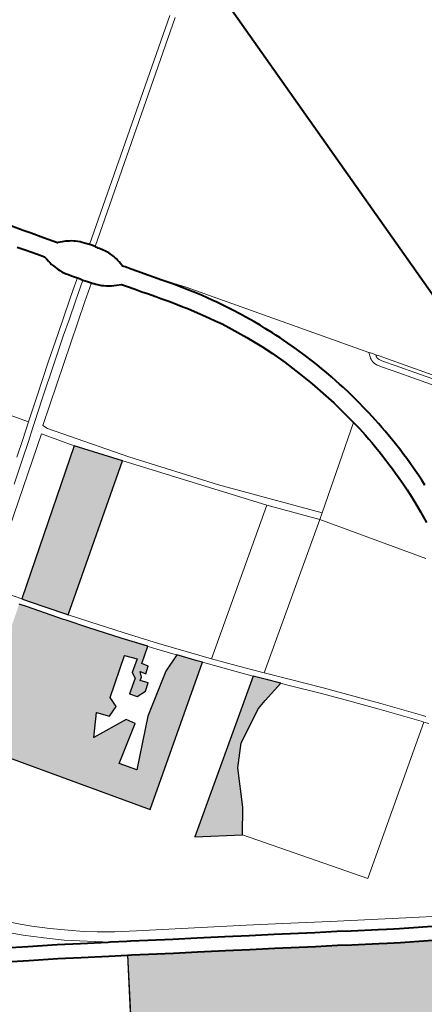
# Model space of a CAD drawing. Header units: metres. Extents: x 149090 to 149776, y 485756 to 486362.
# Tile 65 of 82: x 149623 to 149634, y 486294 to 486319. Entities that reach past the tile are written whole.
import ezdxf

# ---------------------------------------------------------------- set-up
doc = ezdxf.new("R2010")
doc.units = ezdxf.units.M
doc.header["$MEASUREMENT"] = 0
for name, color, linetype, lineweight in [('WVB-alg-onderhoek', 7, 'Continuous', 30), ('WVB-pen-brm-dik 018', 6, 'Continuous', 13), ('WVB-pen-dik 035', 1, 'Continuous', 40), ('WVB-raster-20%', 254, 'Continuous', 30), ('WVB-raster-60%', 253, 'Continuous', 30)]:
    doc.layers.add(name, color=color, linetype=linetype, lineweight=lineweight)

# ---------------------------------------------------------------- blocks, each defined once
blk = doc.blocks.new('INZET')
at = {"layer": 'WVB-raster-20%', "ltscale": 0.5}
blk.add_hatch(color=256, dxfattribs=at).paths.add_polyline_path([(-0.024672, -0.108509), (-0.024754, -0.108399), (-0.025933, -0.106766), (-0.026141, -0.106472), (-0.019432, -0.101632), (-0.01785, -0.103679)])
at = {"layer": 'WVB-raster-20%', "ltscale": 0.5, "extrusion": (0, 0, -1)}
for points in [[(0.026979, -0.119069), (0.020446, -0.114466), (0.020632, -0.11424), (0.021303, -0.113399), (0.022246, -0.113745), (0.024328, -0.115106), (0.026365, -0.117015), (0.026924, -0.11624), (0.02508, -0.115032), (0.025338, -0.114598), (0.027212, -0.1144), (0.026361, -0.113433), (0.025928, -0.113978), (0.025358, -0.11376), (0.025358, -0.113209), (0.023509, -0.111884), (0.023077, -0.112383), (0.023691, -0.112817), (0.023741, -0.113135), (0.024436, -0.113636), (0.024195, -0.113968), (0.023688, -0.11398), (0.023339, -0.113717), (0.023594, -0.113389), (0.023446, -0.113283), (0.023336, -0.113013), (0.023157, -0.113272), (0.022835, -0.113028), (0.023034, -0.112725), (0.022266, -0.112181), (0.023102, -0.111101), (0.024215, -0.109626), (0.024913, -0.108688), (0.024996, -0.108576), (0.026177, -0.10694), (0.026404, -0.106619), (0.032517, -0.111084)], [(0.023861, -0.122852), (0.023037, -0.12171), (0.022089, -0.11991), (0.0212, -0.118968), (0.019473, -0.118053), (0.018954, -0.117909), (0.017793, -0.117648), (0.018372, -0.116969), (0.018744, -0.116526), (0.025925, -0.121536)]]:
    blk.add_hatch(color=256, dxfattribs=at).paths.add_polyline_path(points)
at = {"layer": 'WVB-raster-60%', "extrusion": (0, 0, -1)}
blk.add_hatch(color=256, dxfattribs=at).paths.add_polyline_path([(0.019947, -0.137108), (0.019906, -0.137066), (0.019785, -0.136712), (0.019664, -0.136321), (0.019613, -0.13599), (0.019577, -0.135626), (0.019559, -0.135376), (0.019519, -0.135087), (0.019442, -0.134835), (0.019264, -0.134538), (0.018389, -0.133293), (0.018746, -0.133063), (0.019215, -0.132752), (0.020433, -0.132016), (0.020705, -0.131845), (0.021013, -0.131646), (0.02137, -0.131417), (0.022535, -0.130678), (0.023152, -0.130274), (0.024101, -0.129677), (0.025859, -0.128555), (0.026941, -0.127864), (0.027994, -0.12719), (0.029197, -0.126431), (0.030236, -0.125768), (0.031321, -0.125074), (0.032052, -0.124605), (0.032227, -0.124494), (0.034393, -0.127914), (0.030704, -0.130266), (0.030045, -0.130685), (0.029936, -0.130755), (0.025535, -0.133557), (0.023923, -0.134584), (0.021714, -0.135992), (0.021658, -0.136028)])
at = {"layer": 'WVB-pen-brm-dik 018'}
for p, q in [((0, -0.112587), (0, -0.084871)), ((-0.012852, -0.093659), (-0.002745, -0.086449)), ((-0.002745, -0.086449), (-0.012852, -0.093659)), ((-0.002571, -0.086693), (-0.012689, -0.093911)), ((-0.012689, -0.093911), (-0.002571, -0.086693)), ((-0.015602, -0.090563), (-0.015221, -0.091115)), ((-0.015221, -0.091115), (-0.014969, -0.09147)), ((-0.015704, -0.091989), (-0.015958, -0.091631)), ((-0.014969, -0.09147), (-0.014583, -0.092019)), ((-0.015319, -0.092537), (-0.015704, -0.091989)), ((-0.014583, -0.092019), (-0.014144, -0.092642)), ((-0.0151, -0.092847), (-0.015319, -0.092537)), ((-0.014144, -0.092642), (-0.014107, -0.092656)), ((-0.014107, -0.092656), (-0.01402, -0.09269)), ((-0.01402, -0.09269), (-0.013919, -0.092734)), ((-0.015097, -0.092866), (-0.0151, -0.092847)), ((-0.015087, -0.092988), (-0.015097, -0.092866)), ((-0.015068, -0.093148), (-0.015087, -0.092988)), ((-0.01505, -0.093265), (-0.015068, -0.093148)), ((-0.013919, -0.092734), (-0.013837, -0.092776)), ((-0.013837, -0.092776), (-0.013765, -0.092817)), ((-0.013765, -0.092817), (-0.013696, -0.092858)), ((-0.013696, -0.092858), (-0.013588, -0.092925)), ((-0.013588, -0.092925), (-0.013514, -0.092977)), ((-0.013514, -0.092977), (-0.013414, -0.09305)), ((-0.013414, -0.09305), (-0.013342, -0.093113)), ((-0.013342, -0.093113), (-0.013259, -0.093185)), ((-0.013259, -0.093185), (-0.013172, -0.093272)), ((-0.015029, -0.093376), (-0.01505, -0.093265)), ((-0.015001, -0.093492), (-0.015029, -0.093376)), ((-0.01497, -0.093598), (-0.015001, -0.093492)), ((-0.014935, -0.093701), (-0.01497, -0.093598)), ((-0.014907, -0.093778), (-0.014935, -0.093701)), ((-0.013172, -0.093272), (-0.013101, -0.093356)), ((-0.013101, -0.093356), (-0.013027, -0.093449)), ((-0.013027, -0.093449), (-0.012852, -0.093659)), ((-0.012852, -0.093659), (-0.012808, -0.093711)), ((-0.01487, -0.093873), (-0.014907, -0.093778)), ((-0.014819, -0.093978), (-0.01487, -0.093873)), ((-0.014769, -0.094075), (-0.014819, -0.093978)), ((-0.014702, -0.094187), (-0.014769, -0.094075)), ((-0.01463, -0.094294), (-0.014702, -0.094187)), ((-0.012808, -0.093711), (-0.012689, -0.093911)), ((-0.012689, -0.093911), (-0.012661, -0.093959)), ((-0.012661, -0.093959), (-0.012629, -0.094011)), ((-0.012629, -0.094011), (-0.012593, -0.094066)), ((-0.012593, -0.094066), (-0.012556, -0.094117)), ((-0.012556, -0.094117), (-0.012513, -0.094184)), ((-0.012513, -0.094184), (-0.012485, -0.09423)), ((-0.014695, -0.094944), (-0.014347, -0.094699)), ((-0.014347, -0.094699), (-0.014695, -0.094944)), ((-0.014533, -0.094436), (-0.01463, -0.094294)), ((-0.014347, -0.094699), (-0.014533, -0.094436)), ((-0.014284, -0.094787), (-0.014347, -0.094699)), ((-0.012485, -0.09423), (-0.012444, -0.094298)), ((-0.012444, -0.094298), (-0.012404, -0.094366)), ((-0.012404, -0.094366), (-0.012368, -0.094434)), ((-0.012368, -0.094434), (-0.012332, -0.094512)), ((-0.012332, -0.094512), (-0.012302, -0.094583)), ((-0.012302, -0.094583), (-0.012269, -0.094667)), ((-0.012269, -0.094667), (-0.012226, -0.094793)), ((-0.023587, -0.09505), (-0.020639, -0.09928)), ((-0.020639, -0.09928), (-0.023587, -0.09505)), ((-0.015247, -0.095336), (-0.014695, -0.094944)), ((-0.014695, -0.094944), (-0.015247, -0.095336)), ((-0.014522, -0.095189), (-0.015072, -0.09558)), ((-0.015072, -0.09558), (-0.014522, -0.095189)), ((-0.014181, -0.094949), (-0.014522, -0.095189)), ((-0.014522, -0.095189), (-0.014181, -0.094949)), ((-0.014181, -0.094949), (-0.014284, -0.094787)), ((-0.014116, -0.095049), (-0.014181, -0.094949)), ((-0.014002, -0.095194), (-0.014116, -0.095049)), ((-0.013905, -0.095319), (-0.014002, -0.095194)), ((-0.012226, -0.094793), (-0.0122, -0.094878)), ((-0.0122, -0.094878), (-0.01218, -0.094955)), ((-0.01218, -0.094955), (-0.012158, -0.095057)), ((-0.012158, -0.095057), (-0.012146, -0.095144)), ((-0.012146, -0.095144), (-0.012132, -0.095251)), ((-0.016106, -0.095955), (-0.015247, -0.095336)), ((-0.015247, -0.095336), (-0.016106, -0.095955)), ((-0.015072, -0.09558), (-0.015931, -0.096199)), ((-0.015931, -0.096199), (-0.015072, -0.09558)), ((-0.01473, -0.095905), (-0.013905, -0.095319)), ((-0.013905, -0.095319), (-0.01473, -0.095905)), ((-0.013883, -0.095347), (-0.013905, -0.095319)), ((-0.013826, -0.095428), (-0.013883, -0.095347)), ((-0.013768, -0.0955), (-0.013826, -0.095428)), ((-0.013709, -0.095567), (-0.013768, -0.0955)), ((-0.013661, -0.095618), (-0.013709, -0.095567)), ((-0.013612, -0.095668), (-0.013661, -0.095618)), ((-0.013559, -0.095722), (-0.013612, -0.095668)), ((-0.012132, -0.095251), (-0.012121, -0.095363)), ((-0.012121, -0.095363), (-0.012108, -0.095536)), ((-0.012108, -0.095536), (-0.012027, -0.095653)), ((-0.012027, -0.095653), (-0.011807, -0.095962)), ((-0.020139, -0.099847), (-0.01473, -0.095905)), ((-0.01473, -0.095905), (-0.020139, -0.099847)), ((-0.016794, -0.096447), (-0.016106, -0.095955)), ((-0.016106, -0.095955), (-0.016794, -0.096447)), ((-0.015931, -0.096199), (-0.016618, -0.096691)), ((-0.016618, -0.096691), (-0.015931, -0.096199)), ((-0.013475, -0.095798), (-0.013559, -0.095722)), ((-0.013373, -0.095883), (-0.013475, -0.095798)), ((-0.013303, -0.095933), (-0.013373, -0.095883)), ((-0.013224, -0.095987), (-0.013303, -0.095933)), ((-0.01315, -0.096033), (-0.013224, -0.095987)), ((-0.013048, -0.096094), (-0.01315, -0.096033)), ((-0.01293, -0.096154), (-0.013048, -0.096094)), ((-0.012691, -0.096272), (-0.01293, -0.096154)), ((-0.011807, -0.095962), (-0.011519, -0.096367)), ((-0.018011, -0.097332), (-0.016794, -0.096447)), ((-0.016794, -0.096447), (-0.018011, -0.097332)), ((-0.016618, -0.096691), (-0.017834, -0.097574)), ((-0.017834, -0.097574), (-0.016618, -0.096691)), ((-0.012541, -0.096483), (-0.012691, -0.096272)), ((-0.012259, -0.096879), (-0.012541, -0.096483)), ((-0.011519, -0.096367), (-0.011323, -0.096659)), ((-0.011323, -0.096659), (-0.011142, -0.096904)), ((-0.012058, -0.097177), (-0.012259, -0.096879)), ((-0.011874, -0.097428), (-0.012058, -0.097177)), ((-0.010071, -0.09829), (-0.011142, -0.096904)), ((-0.011142, -0.096904), (-0.010882, -0.097278)), ((-0.019559, -0.098475), (-0.018011, -0.097332)), ((-0.018011, -0.097332), (-0.019559, -0.098475)), ((-0.017834, -0.097574), (-0.01938, -0.098716)), ((-0.01938, -0.098716), (-0.017834, -0.097574)), ((-0.01162, -0.097793), (-0.011874, -0.097428)), ((-0.010882, -0.097278), (-0.010725, -0.097503)), ((-0.010725, -0.097503), (-0.010543, -0.097764)), ((-0.011463, -0.098018), (-0.01162, -0.097793)), ((-0.01128, -0.09828), (-0.011463, -0.098018)), ((-0.010543, -0.097764), (-0.010386, -0.097987)), ((-0.010386, -0.097987), (-0.010204, -0.098259)), ((-0.020639, -0.09928), (-0.019559, -0.098475)), ((-0.019559, -0.098475), (-0.020639, -0.09928)), ((-0.01938, -0.098716), (-0.020399, -0.099475)), ((-0.020399, -0.099475), (-0.01938, -0.098716)), ((-0.011128, -0.098496), (-0.01128, -0.09828)), ((-0.010956, -0.098755), (-0.011128, -0.098496)), ((-0.010204, -0.098259), (-0.010028, -0.09853)), ((-0.004349, -0.106413), (-0.010071, -0.09829)), ((-0.010028, -0.09853), (-0.009917, -0.098704)), ((-0.009917, -0.098704), (-0.009791, -0.098897)), ((-0.010784, -0.099017), (-0.010956, -0.098755)), ((-0.010674, -0.099191), (-0.010784, -0.099017)), ((-0.010551, -0.099379), (-0.010674, -0.099191)), ((-0.009791, -0.098897), (-0.009676, -0.099085)), ((-0.009676, -0.099085), (-0.00951, -0.099364)), ((-0.020639, -0.09928), (-0.021401, -0.099847)), ((-0.021401, -0.099847), (-0.020639, -0.09928)), ((-0.020628, -0.099645), (-0.021222, -0.100089)), ((-0.021222, -0.100089), (-0.020628, -0.099645)), ((-0.020399, -0.099475), (-0.020628, -0.099645)), ((-0.020628, -0.099645), (-0.020399, -0.099475)), ((-0.010446, -0.09955), (-0.010551, -0.099379)), ((-0.010285, -0.09982), (-0.010446, -0.09955)), ((-0.00951, -0.099364), (-0.009347, -0.099643)), ((-0.009347, -0.099643), (-0.009237, -0.099828)), ((-0.025747, -0.104009), (-0.020456, -0.10016)), ((-0.020456, -0.10016), (-0.025747, -0.104009)), ((-0.021401, -0.099847), (-0.02217, -0.100411)), ((-0.02217, -0.100411), (-0.021401, -0.099847)), ((-0.021222, -0.100089), (-0.021992, -0.100653)), ((-0.021992, -0.100653), (-0.021222, -0.100089)), ((-0.020456, -0.10016), (-0.019432, -0.101632)), ((-0.019432, -0.101632), (-0.020456, -0.10016)), ((-0.020031, -0.100112), (-0.020139, -0.099847)), ((-0.020139, -0.099847), (-0.020031, -0.100112)), ((-0.017475, -0.103696), (-0.020031, -0.100112)), ((-0.020031, -0.100112), (-0.017475, -0.103696)), ((-0.010123, -0.100099), (-0.010285, -0.09982)), ((-0.010017, -0.100278), (-0.010123, -0.100099)), ((-0.009237, -0.099828), (-0.009069, -0.100125)), ((-0.009069, -0.100125), (-0.008917, -0.100395)), ((-0.021992, -0.100653), (-0.023072, -0.101451)), ((-0.023072, -0.101451), (-0.021992, -0.100653)), ((-0.009853, -0.100567), (-0.010017, -0.100278)), ((-0.009652, -0.100894), (-0.009853, -0.100567)), ((-0.008917, -0.100395), (-0.008803, -0.100625)), ((-0.008803, -0.100625), (-0.0086, -0.101018)), ((-0.009472, -0.101244), (-0.009652, -0.100894)), ((-0.009021, -0.102179), (-0.009472, -0.101244)), ((-0.0086, -0.101018), (-0.008459, -0.101314)), ((-0.019432, -0.101632), (-0.026141, -0.106472)), ((-0.026141, -0.106472), (-0.019432, -0.101632)), ((-0.019432, -0.101632), (-0.013132, -0.109785)), ((-0.013132, -0.109785), (-0.019432, -0.101632)), ((-0.008459, -0.101314), (-0.008244, -0.101761)), ((-0.008244, -0.101761), (-0.008105, -0.102067)), ((-0.008657, -0.103011), (-0.009021, -0.102179)), ((-0.008105, -0.102067), (-0.007984, -0.10235)), ((-0.007984, -0.10235), (-0.007816, -0.102748)), ((-0.007816, -0.102748), (-0.007739, -0.10294)), ((-0.00842, -0.103608), (-0.008657, -0.103011)), ((-0.007739, -0.10294), (-0.007644, -0.103166)), ((-0.007644, -0.103166), (-0.007562, -0.103382)), ((-0.014539, -0.107513), (-0.017475, -0.103696)), ((-0.017475, -0.103696), (-0.014539, -0.107513)), ((-0.008151, -0.104363), (-0.00842, -0.103608)), ((-0.007562, -0.103382), (-0.007469, -0.103644)), ((-0.007469, -0.103644), (-0.007292, -0.10414)), ((-0.007292, -0.10414), (-0.007107, -0.104681)), ((-0.007863, -0.105311), (-0.008151, -0.104363)), ((-0.007107, -0.104681), (-0.006996, -0.105028)), ((-0.026141, -0.106472), (-0.026996, -0.105262)), ((-0.026996, -0.105262), (-0.026141, -0.106472)), ((-0.006996, -0.105028), (-0.006896, -0.105378)), ((-0.007647, -0.106049), (-0.007863, -0.105311)), ((-0.006896, -0.105378), (-0.006807, -0.105711)), ((-0.006807, -0.105711), (-0.006729, -0.106)), ((-0.007311, -0.10748), (-0.007647, -0.106049)), ((-0.006729, -0.106), (-0.006645, -0.106335)), ((-0.026177, -0.10694), (-0.026404, -0.106619)), ((-0.026404, -0.106619), (-0.026177, -0.10694)), ((-0.026141, -0.106472), (-0.025933, -0.106766)), ((-0.025933, -0.106766), (-0.026141, -0.106472)), ((-0.025933, -0.106766), (-0.024754, -0.108399)), ((-0.024754, -0.108399), (-0.025933, -0.106766)), ((-0.006645, -0.106335), (-0.006572, -0.106648)), ((-0.006572, -0.106648), (-0.006517, -0.106882)), ((-0.00447, -0.106805), (-0.004469, -0.106797)), ((-0.004469, -0.106797), (-0.00447, -0.106805)), ((-0.004469, -0.106792), (-0.004468, -0.106787)), ((-0.004468, -0.106787), (-0.004469, -0.106792)), ((-0.004469, -0.106797), (-0.004469, -0.106792)), ((-0.004469, -0.106792), (-0.004469, -0.106797)), ((-0.004468, -0.106783), (-0.004467, -0.106779)), ((-0.004467, -0.106779), (-0.004468, -0.106783)), ((-0.004468, -0.106787), (-0.004468, -0.106783)), ((-0.004468, -0.106783), (-0.004468, -0.106787)), ((-0.004467, -0.106774), (-0.004466, -0.106769)), ((-0.004466, -0.106769), (-0.004467, -0.106774)), ((-0.004467, -0.106779), (-0.004467, -0.106774)), ((-0.004467, -0.106774), (-0.004467, -0.106779)), ((-0.004466, -0.106769), (-0.004465, -0.106765)), ((-0.004465, -0.106765), (-0.004466, -0.106769)), ((-0.004465, -0.10676), (-0.004464, -0.106755)), ((-0.004464, -0.106755), (-0.004465, -0.10676)), ((-0.004465, -0.106765), (-0.004465, -0.10676)), ((-0.004465, -0.10676), (-0.004465, -0.106765)), ((-0.004464, -0.106755), (-0.004463, -0.106751)), ((-0.004463, -0.106751), (-0.004464, -0.106755)), ((-0.004463, -0.106751), (-0.004462, -0.106746)), ((-0.004462, -0.106746), (-0.004463, -0.106751)), ((-0.004462, -0.106741), (-0.004461, -0.106737)), ((-0.004461, -0.106737), (-0.004462, -0.106741)), ((-0.004462, -0.106746), (-0.004462, -0.106741)), ((-0.004462, -0.106741), (-0.004462, -0.106746)), ((-0.004461, -0.106737), (-0.00446, -0.106733)), ((-0.00446, -0.106733), (-0.004461, -0.106737)), ((-0.00446, -0.106733), (-0.004459, -0.106728)), ((-0.004459, -0.106728), (-0.00446, -0.106733)), ((-0.004459, -0.106728), (-0.004458, -0.106723)), ((-0.004458, -0.106723), (-0.004459, -0.106728)), ((-0.004458, -0.106723), (-0.004457, -0.106719)), ((-0.004457, -0.106719), (-0.004458, -0.106723)), ((-0.004457, -0.106719), (-0.004456, -0.106715)), ((-0.004456, -0.106715), (-0.004457, -0.106719)), ((-0.004456, -0.106715), (-0.004455, -0.10671)), ((-0.004455, -0.10671), (-0.004456, -0.106715)), ((-0.004455, -0.10671), (-0.004454, -0.106705)), ((-0.004454, -0.106705), (-0.004455, -0.10671)), ((-0.004454, -0.106705), (-0.004453, -0.106701)), ((-0.004453, -0.106701), (-0.004454, -0.106705)), ((-0.004453, -0.106701), (-0.004452, -0.106696)), ((-0.004452, -0.106696), (-0.004453, -0.106701)), ((-0.004452, -0.106696), (-0.004448, -0.106683)), ((-0.004448, -0.106683), (-0.004452, -0.106696)), ((-0.004448, -0.106683), (-0.004349, -0.106413)), ((-0.004349, -0.106413), (-0.004448, -0.106683)), ((-0.004313, -0.106464), (-0.004349, -0.106413)), ((-0.004301, -0.106481), (-0.004313, -0.106464)), ((-0.004139, -0.106711), (-0.004301, -0.106481)), ((-0.004167, -0.106799), (-0.004168, -0.106802)), ((-0.004168, -0.106802), (-0.004167, -0.106799)), ((-0.004168, -0.106802), (-0.004168, -0.106805)), ((-0.004168, -0.106805), (-0.004168, -0.106802)), ((-0.004166, -0.106795), (-0.004167, -0.106797)), ((-0.004167, -0.106797), (-0.004166, -0.106795)), ((-0.004167, -0.106797), (-0.004167, -0.106799)), ((-0.004167, -0.106799), (-0.004167, -0.106797)), ((-0.004165, -0.10679), (-0.004166, -0.106792)), ((-0.004166, -0.106792), (-0.004165, -0.10679)), ((-0.004166, -0.106792), (-0.004166, -0.106795)), ((-0.004166, -0.106795), (-0.004166, -0.106792)), ((-0.004164, -0.106783), (-0.004165, -0.106786)), ((-0.004165, -0.106786), (-0.004164, -0.106783)), ((-0.004165, -0.106786), (-0.004165, -0.106788)), ((-0.004165, -0.106788), (-0.004165, -0.106786)), ((-0.004165, -0.106788), (-0.004165, -0.10679)), ((-0.004165, -0.10679), (-0.004165, -0.106788)), ((-0.004163, -0.10678), (-0.004164, -0.106783)), ((-0.004164, -0.106783), (-0.004163, -0.10678)), ((-0.004162, -0.106776), (-0.004163, -0.106778)), ((-0.004163, -0.106778), (-0.004162, -0.106776)), ((-0.004163, -0.106778), (-0.004163, -0.10678)), ((-0.004163, -0.10678), (-0.004163, -0.106778)), ((-0.004161, -0.106772), (-0.004162, -0.106773)), ((-0.004162, -0.106773), (-0.004161, -0.106772)), ((-0.004162, -0.106773), (-0.004162, -0.106776)), ((-0.004162, -0.106776), (-0.004162, -0.106773)), ((-0.004139, -0.106711), (-0.004161, -0.106772)), ((-0.004161, -0.106772), (-0.004139, -0.106711)), ((-0.004073, -0.106805), (-0.004139, -0.106711)), ((-0.024996, -0.108576), (-0.026177, -0.10694)), ((-0.026177, -0.10694), (-0.024996, -0.108576)), ((-0.006517, -0.106882), (-0.006458, -0.107134)), ((-0.006458, -0.107134), (-0.006384, -0.107494)), ((-0.004472, -0.106837), (-0.004471, -0.106832)), ((-0.004471, -0.106832), (-0.004472, -0.106837)), ((-0.004472, -0.106842), (-0.004472, -0.106837)), ((-0.004472, -0.106837), (-0.004472, -0.106842)), ((-0.004472, -0.106846), (-0.004472, -0.106842)), ((-0.004472, -0.106842), (-0.004472, -0.106846)), ((-0.004472, -0.106851), (-0.004472, -0.106846)), ((-0.004472, -0.106846), (-0.004472, -0.106851)), ((-0.004472, -0.106856), (-0.004472, -0.106851)), ((-0.004472, -0.106851), (-0.004472, -0.106856)), ((-0.004472, -0.10686), (-0.004472, -0.106856)), ((-0.004472, -0.106856), (-0.004472, -0.10686)), ((-0.004472, -0.106864), (-0.004472, -0.10686)), ((-0.004472, -0.10686), (-0.004472, -0.106864)), ((-0.004472, -0.10687), (-0.004472, -0.106864)), ((-0.004472, -0.106864), (-0.004472, -0.10687)), ((-0.004472, -0.106874), (-0.004472, -0.10687)), ((-0.004472, -0.10687), (-0.004472, -0.106874)), ((-0.004472, -0.106878), (-0.004472, -0.106874)), ((-0.004472, -0.106874), (-0.004472, -0.106878)), ((-0.004471, -0.106883), (-0.004472, -0.106878)), ((-0.004472, -0.106878), (-0.004471, -0.106883)), ((-0.004471, -0.106814), (-0.00447, -0.10681)), ((-0.00447, -0.10681), (-0.004471, -0.106814)), ((-0.004471, -0.106819), (-0.004471, -0.106814)), ((-0.004471, -0.106814), (-0.004471, -0.106819)), ((-0.004471, -0.106824), (-0.004471, -0.106819)), ((-0.004471, -0.106819), (-0.004471, -0.106824)), ((-0.004471, -0.106829), (-0.004471, -0.106824)), ((-0.004471, -0.106824), (-0.004471, -0.106829)), ((-0.004471, -0.106832), (-0.004471, -0.106829)), ((-0.004471, -0.106829), (-0.004471, -0.106832)), ((-0.004471, -0.106887), (-0.004471, -0.106883)), ((-0.004471, -0.106883), (-0.004471, -0.106887)), ((-0.004471, -0.106892), (-0.004471, -0.106887)), ((-0.004471, -0.106887), (-0.004471, -0.106892)), ((-0.004471, -0.106897), (-0.004471, -0.106892)), ((-0.004471, -0.106892), (-0.004471, -0.106897)), ((-0.00447, -0.106901), (-0.004471, -0.106897)), ((-0.004471, -0.106897), (-0.00447, -0.106901)), ((-0.00447, -0.10681), (-0.00447, -0.106805)), ((-0.00447, -0.106805), (-0.00447, -0.10681)), ((-0.00447, -0.106905), (-0.00447, -0.106901)), ((-0.00447, -0.106901), (-0.00447, -0.106905)), ((-0.00447, -0.10691), (-0.00447, -0.106905)), ((-0.00447, -0.106905), (-0.00447, -0.10691)), ((-0.004469, -0.106915), (-0.00447, -0.10691)), ((-0.00447, -0.10691), (-0.004469, -0.106915)), ((-0.004469, -0.106919), (-0.004469, -0.106915)), ((-0.004469, -0.106915), (-0.004469, -0.106919)), ((-0.004468, -0.106924), (-0.004469, -0.106919)), ((-0.004469, -0.106919), (-0.004468, -0.106924)), ((-0.004468, -0.106929), (-0.004468, -0.106924)), ((-0.004468, -0.106924), (-0.004468, -0.106929)), ((-0.004467, -0.106934), (-0.004468, -0.106929)), ((-0.004468, -0.106929), (-0.004467, -0.106934)), ((-0.004466, -0.106939), (-0.004467, -0.106934)), ((-0.004467, -0.106934), (-0.004466, -0.106939)), ((-0.004466, -0.106945), (-0.004466, -0.106939)), ((-0.004466, -0.106939), (-0.004466, -0.106945)), ((-0.004465, -0.10695), (-0.004466, -0.106945)), ((-0.004466, -0.106945), (-0.004465, -0.10695)), ((-0.004464, -0.106955), (-0.004465, -0.10695)), ((-0.004465, -0.10695), (-0.004464, -0.106955)), ((-0.004463, -0.106961), (-0.004464, -0.106955)), ((-0.004464, -0.106955), (-0.004463, -0.106961)), ((-0.004462, -0.106966), (-0.004463, -0.106961)), ((-0.004463, -0.106961), (-0.004462, -0.106966)), ((-0.004462, -0.106971), (-0.004462, -0.106966)), ((-0.004462, -0.106966), (-0.004462, -0.106971)), ((-0.004461, -0.106976), (-0.004462, -0.106971)), ((-0.004462, -0.106971), (-0.004461, -0.106976)), ((-0.00446, -0.106981), (-0.004461, -0.106976)), ((-0.004461, -0.106976), (-0.00446, -0.106981)), ((-0.004458, -0.106987), (-0.00446, -0.106981)), ((-0.00446, -0.106981), (-0.004458, -0.106987)), ((-0.004457, -0.106993), (-0.004458, -0.106987)), ((-0.004458, -0.106987), (-0.004457, -0.106993)), ((-0.004446, -0.107037), (-0.004457, -0.106993)), ((-0.004457, -0.106993), (-0.004446, -0.107037)), ((-0.004412, -0.107127), (-0.004446, -0.107037)), ((-0.004446, -0.107037), (-0.004412, -0.107127)), ((-0.004379, -0.107192), (-0.004412, -0.107127)), ((-0.004412, -0.107127), (-0.004379, -0.107192)), ((-0.004325, -0.107278), (-0.004379, -0.107192)), ((-0.004379, -0.107192), (-0.004325, -0.107278)), ((-0.004252, -0.107387), (-0.004325, -0.107278)), ((-0.004325, -0.107278), (-0.004252, -0.107387)), ((-0.004171, -0.106839), (-0.004172, -0.106841)), ((-0.004172, -0.106841), (-0.004171, -0.106839)), ((-0.004172, -0.106841), (-0.004172, -0.106844)), ((-0.004172, -0.106844), (-0.004172, -0.106841)), ((-0.004172, -0.106844), (-0.004172, -0.106846)), ((-0.004172, -0.106846), (-0.004172, -0.106844)), ((-0.004172, -0.106846), (-0.004172, -0.106848)), ((-0.004172, -0.106848), (-0.004172, -0.106846)), ((-0.004172, -0.106848), (-0.004172, -0.106851)), ((-0.004172, -0.106851), (-0.004172, -0.106848)), ((-0.004172, -0.106851), (-0.004172, -0.106853)), ((-0.004172, -0.106853), (-0.004172, -0.106851)), ((-0.004172, -0.106853), (-0.004172, -0.106856)), ((-0.004172, -0.106856), (-0.004172, -0.106853)), ((-0.004172, -0.106856), (-0.004172, -0.106858)), ((-0.004172, -0.106858), (-0.004172, -0.106856)), ((-0.004172, -0.106858), (-0.004172, -0.106861)), ((-0.004172, -0.106861), (-0.004172, -0.106858)), ((-0.004172, -0.106861), (-0.004172, -0.106863)), ((-0.004172, -0.106863), (-0.004172, -0.106861)), ((-0.004172, -0.106863), (-0.004172, -0.106865)), ((-0.004172, -0.106865), (-0.004172, -0.106863)), ((-0.004172, -0.106865), (-0.004172, -0.106868)), ((-0.004172, -0.106868), (-0.004172, -0.106865)), ((-0.004172, -0.106868), (-0.004172, -0.10687)), ((-0.004172, -0.10687), (-0.004172, -0.106868)), ((-0.004172, -0.10687), (-0.004171, -0.106873)), ((-0.004171, -0.106873), (-0.004172, -0.10687)), ((-0.00417, -0.106824), (-0.004171, -0.106829)), ((-0.004171, -0.106829), (-0.00417, -0.106824)), ((-0.004171, -0.106829), (-0.004171, -0.106831)), ((-0.004171, -0.106831), (-0.004171, -0.106829)), ((-0.004171, -0.106831), (-0.004171, -0.106834)), ((-0.004171, -0.106834), (-0.004171, -0.106831)), ((-0.004171, -0.106834), (-0.004171, -0.106837)), ((-0.004171, -0.106837), (-0.004171, -0.106834)), ((-0.004171, -0.106837), (-0.004171, -0.106839)), ((-0.004171, -0.106839), (-0.004171, -0.106837)), ((-0.004171, -0.106873), (-0.004171, -0.106876)), ((-0.004171, -0.106876), (-0.004171, -0.106873)), ((-0.004171, -0.106876), (-0.004171, -0.106877)), ((-0.004171, -0.106877), (-0.004171, -0.106876)), ((-0.004171, -0.106877), (-0.004171, -0.10688)), ((-0.004171, -0.10688), (-0.004171, -0.106877)), ((-0.004171, -0.10688), (-0.004171, -0.106883)), ((-0.004171, -0.106883), (-0.004171, -0.10688)), ((-0.004171, -0.106883), (-0.004171, -0.106885)), ((-0.004171, -0.106885), (-0.004171, -0.106883)), ((-0.004171, -0.106885), (-0.00417, -0.106887)), ((-0.00417, -0.106887), (-0.004171, -0.106885)), ((-0.004169, -0.106814), (-0.00417, -0.106817)), ((-0.00417, -0.106817), (-0.004169, -0.106814)), ((-0.00417, -0.106817), (-0.00417, -0.10682)), ((-0.00417, -0.10682), (-0.00417, -0.106817)), ((-0.00417, -0.10682), (-0.00417, -0.106822)), ((-0.00417, -0.106822), (-0.00417, -0.10682)), ((-0.00417, -0.106822), (-0.00417, -0.106824)), ((-0.00417, -0.106824), (-0.00417, -0.106822)), ((-0.00417, -0.106887), (-0.00417, -0.10689)), ((-0.00417, -0.10689), (-0.00417, -0.106887)), ((-0.00417, -0.10689), (-0.00417, -0.106892)), ((-0.00417, -0.106892), (-0.00417, -0.10689)), ((-0.00417, -0.106892), (-0.00417, -0.106895)), ((-0.00417, -0.106895), (-0.00417, -0.106892)), ((-0.00417, -0.106895), (-0.004169, -0.106898)), ((-0.004169, -0.106898), (-0.00417, -0.106895)), ((-0.004168, -0.106807), (-0.004169, -0.10681)), ((-0.004169, -0.10681), (-0.004168, -0.106807)), ((-0.004169, -0.10681), (-0.004169, -0.106812)), ((-0.004169, -0.106812), (-0.004169, -0.10681)), ((-0.004169, -0.106812), (-0.004169, -0.106814)), ((-0.004169, -0.106814), (-0.004169, -0.106812)), ((-0.004169, -0.106898), (-0.004169, -0.106901)), ((-0.004169, -0.106901), (-0.004169, -0.106898)), ((-0.004169, -0.106901), (-0.004169, -0.106904)), ((-0.004169, -0.106904), (-0.004169, -0.106901)), ((-0.004169, -0.106904), (-0.004168, -0.106906)), ((-0.004168, -0.106906), (-0.004169, -0.106904)), ((-0.004168, -0.106805), (-0.004168, -0.106807)), ((-0.004168, -0.106807), (-0.004168, -0.106805)), ((-0.004168, -0.106906), (-0.004168, -0.106909)), ((-0.004168, -0.106909), (-0.004168, -0.106906)), ((-0.004168, -0.106909), (-0.004167, -0.106912)), ((-0.004167, -0.106912), (-0.004168, -0.106909)), ((-0.004167, -0.106912), (-0.004167, -0.106915)), ((-0.004167, -0.106915), (-0.004167, -0.106912)), ((-0.004167, -0.106915), (-0.004166, -0.106917)), ((-0.004166, -0.106917), (-0.004167, -0.106915)), ((-0.004166, -0.106917), (-0.004166, -0.10692)), ((-0.004166, -0.10692), (-0.004166, -0.106917)), ((-0.004166, -0.10692), (-0.004165, -0.106923)), ((-0.004165, -0.106923), (-0.004166, -0.10692)), ((-0.004165, -0.106923), (-0.004165, -0.106926)), ((-0.004165, -0.106926), (-0.004165, -0.106923)), ((-0.004165, -0.106926), (-0.004164, -0.106928)), ((-0.004164, -0.106928), (-0.004165, -0.106926)), ((-0.004164, -0.106928), (-0.004159, -0.106951)), ((-0.004159, -0.106951), (-0.004164, -0.106928)), ((-0.004159, -0.106951), (-0.004137, -0.107006)), ((-0.004137, -0.107006), (-0.004159, -0.106951)), ((-0.004137, -0.107006), (-0.004118, -0.107044)), ((-0.004118, -0.107044), (-0.004137, -0.107006)), ((-0.004118, -0.107044), (-0.004073, -0.107115)), ((-0.004073, -0.107115), (-0.004118, -0.107044)), ((-0.004061, -0.106822), (-0.004073, -0.106805)), ((-0.004073, -0.107115), (-0.004005, -0.107217)), ((-0.004005, -0.107217), (-0.004073, -0.107115)), ((-0.001718, -0.110147), (-0.004061, -0.106822)), ((-0.004005, -0.107217), (-0.003641, -0.107731)), ((-0.003641, -0.107731), (-0.004005, -0.107217)), ((-0.011039, -0.11174), (-0.014539, -0.107513)), ((-0.014539, -0.107513), (-0.011039, -0.11174)), ((-0.007061, -0.108891), (-0.007311, -0.10748)), ((-0.006384, -0.107494), (-0.006269, -0.108124)), ((-0.003886, -0.107904), (-0.004252, -0.107387)), ((-0.004252, -0.107387), (-0.003886, -0.107904)), ((-0.003641, -0.107731), (-0.002882, -0.108805)), ((-0.002882, -0.108805), (-0.003641, -0.107731)), ((-0.006269, -0.108124), (-0.00618, -0.108682)), ((-0.003127, -0.108978), (-0.003886, -0.107904)), ((-0.003886, -0.107904), (-0.003127, -0.108978)), ((-0.024913, -0.108688), (-0.024996, -0.108576)), ((-0.024996, -0.108576), (-0.024913, -0.108688)), ((-0.024215, -0.109626), (-0.024913, -0.108688)), ((-0.024913, -0.108688), (-0.024215, -0.109626)), ((-0.024754, -0.108399), (-0.024672, -0.108509)), ((-0.024672, -0.108509), (-0.024754, -0.108399)), ((-0.024672, -0.108509), (-0.023975, -0.109446)), ((-0.023975, -0.109446), (-0.024672, -0.108509)), ((-0.00618, -0.108682), (-0.006139, -0.10893)), ((-0.002882, -0.108805), (0, -0.112897)), ((0, -0.112897), (-0.002882, -0.108805)), ((-0.011039, -0.11174), (-0.007061, -0.108891)), ((-0.007061, -0.108891), (-0.011039, -0.11174)), ((-0.007002, -0.109296), (-0.007061, -0.108891)), ((-0.006969, -0.109541), (-0.007002, -0.109296)), ((-0.006139, -0.10893), (-0.006109, -0.109183)), ((-0.006109, -0.109183), (-0.006075, -0.109442)), ((0, -0.113418), (-0.003127, -0.108978)), ((-0.003127, -0.108978), (0, -0.113418)), ((-0.023102, -0.111101), (-0.024215, -0.109626)), ((-0.024215, -0.109626), (-0.023102, -0.111101)), ((-0.023975, -0.109446), (-0.022864, -0.110919)), ((-0.022864, -0.110919), (-0.023975, -0.109446)), ((-0.019966, -0.114579), (-0.013132, -0.109785)), ((-0.013132, -0.109785), (-0.019966, -0.114579)), ((-0.013132, -0.109785), (-0.011333, -0.111951)), ((-0.011333, -0.111951), (-0.013132, -0.109785)), ((-0.00695, -0.109751), (-0.006969, -0.109541)), ((-0.006919, -0.110038), (-0.00695, -0.109751)), ((-0.006075, -0.109442), (-0.006055, -0.109662)), ((-0.006055, -0.109662), (-0.006025, -0.109937)), ((-0.006893, -0.110265), (-0.006919, -0.110038)), ((-0.006869, -0.110597), (-0.006893, -0.110265)), ((-0.006025, -0.109937), (-0.005997, -0.110179)), ((-0.005997, -0.110179), (-0.005971, -0.110528)), ((-0.006847, -0.110863), (-0.006869, -0.110597)), ((-0.005971, -0.110528), (-0.005948, -0.110808)), ((-0.005948, -0.110808), (-0.00594, -0.11102)), ((-0.032517, -0.111084), (-0.026979, -0.119069)), ((-0.026979, -0.119069), (-0.032517, -0.111084)), ((-0.021974, -0.112558), (-0.023102, -0.111101)), ((-0.023102, -0.111101), (-0.021974, -0.112558)), ((-0.022864, -0.110919), (-0.021738, -0.112372)), ((-0.021738, -0.112372), (-0.022864, -0.110919)), ((-0.006839, -0.11106), (-0.006847, -0.110863)), ((-0.006822, -0.111411), (-0.006839, -0.11106)), ((-0.00594, -0.11102), (-0.005923, -0.111372)), ((-0.011333, -0.111951), (-0.011039, -0.11174)), ((-0.011039, -0.11174), (-0.011333, -0.111951)), ((-0.006809, -0.111751), (-0.006822, -0.111411)), ((-0.006803, -0.111984), (-0.006809, -0.111751)), ((-0.005923, -0.111372), (-0.005909, -0.111723)), ((-0.005909, -0.111723), (-0.005904, -0.111964)), ((-0.011333, -0.111951), (-0.018189, -0.11672)), ((-0.018189, -0.11672), (-0.011333, -0.111951)), ((-0.008056, -0.116711), (-0.011333, -0.111951)), ((-0.011333, -0.111951), (-0.008056, -0.116711)), ((-0.006798, -0.112251), (-0.006803, -0.111984)), ((-0.006795, -0.112557), (-0.006798, -0.112251)), ((-0.005904, -0.111964), (-0.005898, -0.112238)), ((-0.005898, -0.112238), (-0.005895, -0.112565)), ((-0.020632, -0.11424), (-0.021974, -0.112558)), ((-0.021974, -0.112558), (-0.020632, -0.11424)), ((-0.021738, -0.112372), (-0.020399, -0.114051)), ((-0.020399, -0.114051), (-0.021738, -0.112372)), ((-0.006806, -0.112983), (-0.006795, -0.112557)), ((-0.005895, -0.112565), (-0.005906, -0.113003)), ((-0.006822, -0.113569), (-0.006812, -0.113291)), ((-0.006812, -0.113291), (-0.006806, -0.112983)), ((-0.005912, -0.113317), (-0.005923, -0.113613)), ((-0.005906, -0.113003), (-0.005912, -0.113317)), ((-0.006844, -0.113937), (-0.006822, -0.113569)), ((-0.020446, -0.114466), (-0.020632, -0.11424)), ((-0.020632, -0.11424), (-0.020446, -0.114466)), ((-0.020399, -0.114051), (-0.019966, -0.114579)), ((-0.019966, -0.114579), (-0.020399, -0.114051)), ((-0.006893, -0.114596), (-0.006866, -0.114228)), ((-0.006866, -0.114228), (-0.006844, -0.113937)), ((-0.026979, -0.119069), (-0.020446, -0.114466)), ((-0.020446, -0.114466), (-0.026979, -0.119069)), ((-0.020446, -0.114466), (-0.019364, -0.115784)), ((-0.019364, -0.115784), (-0.020446, -0.114466)), ((-0.019133, -0.115593), (-0.019966, -0.114579)), ((-0.019966, -0.114579), (-0.019133, -0.115593)), ((-0.006923, -0.114908), (-0.006893, -0.114596)), ((-0.006958, -0.115215), (-0.006923, -0.114908)), ((-0.019364, -0.115784), (-0.018862, -0.116385)), ((-0.018862, -0.116385), (-0.019364, -0.115784)), ((-0.018632, -0.116193), (-0.019133, -0.115593)), ((-0.019133, -0.115593), (-0.018632, -0.116193)), ((-0.018189, -0.11672), (-0.018632, -0.116193)), ((-0.018632, -0.116193), (-0.018189, -0.11672)), ((-0.018744, -0.116526), (-0.025925, -0.121536)), ((-0.025925, -0.121536), (-0.018744, -0.116526)), ((-0.018862, -0.116385), (-0.018744, -0.116526)), ((-0.018744, -0.116526), (-0.018862, -0.116385)), ((-0.018372, -0.116969), (-0.018744, -0.116526)), ((-0.018744, -0.116526), (-0.018372, -0.116969)), ((-0.018189, -0.11672), (-0.018143, -0.116776)), ((-0.018143, -0.116776), (-0.018189, -0.11672)), ((-0.018143, -0.116776), (-0.017327, -0.117731)), ((-0.017327, -0.117731), (-0.018143, -0.116776)), ((-0.017555, -0.117926), (-0.018372, -0.116969)), ((-0.018372, -0.116969), (-0.017555, -0.117926)), ((-0.017327, -0.117731), (-0.016164, -0.119093)), ((-0.016164, -0.119093), (-0.017327, -0.117731)), ((-0.016393, -0.119287), (-0.017555, -0.117926)), ((-0.017555, -0.117926), (-0.016393, -0.119287)), ((-0.035799, -0.120041), (-0.03645, -0.119353)), ((-0.03645, -0.119353), (-0.035799, -0.120041)), ((-0.015596, -0.120232), (-0.016393, -0.119287)), ((-0.016393, -0.119287), (-0.015596, -0.120232)), ((-0.016164, -0.119093), (-0.015366, -0.12004)), ((-0.015366, -0.12004), (-0.016164, -0.119093)), ((-0.036684, -0.11989), (-0.035994, -0.120591)), ((-0.035994, -0.120591), (-0.036684, -0.11989)), ((-0.035379, -0.120463), (-0.035799, -0.120041)), ((-0.035799, -0.120041), (-0.035379, -0.120463)), ((-0.014895, -0.121079), (-0.015596, -0.120232)), ((-0.015596, -0.120232), (-0.014895, -0.121079)), ((-0.015366, -0.12004), (-0.014663, -0.120888)), ((-0.014663, -0.120888), (-0.015366, -0.12004)), ((-0.037152, -0.120587), (-0.036139, -0.121206)), ((-0.035994, -0.120591), (-0.035216, -0.121305)), ((-0.035216, -0.121305), (-0.035994, -0.120591)), ((-0.034682, -0.121098), (-0.035379, -0.120463)), ((-0.035379, -0.120463), (-0.034682, -0.121098)), ((-0.014663, -0.120888), (-0.014212, -0.121439)), ((-0.014212, -0.121439), (-0.014663, -0.120888)), ((-0.036506, -0.121802), (-0.037512, -0.121187)), ((-0.036139, -0.121206), (-0.034863, -0.121997)), ((-0.035216, -0.121305), (-0.034427, -0.121998)), ((-0.034427, -0.121998), (-0.035216, -0.121305)), ((-0.033978, -0.121703), (-0.034682, -0.121098)), ((-0.034682, -0.121098), (-0.033978, -0.121703)), ((-0.014445, -0.121628), (-0.014895, -0.121079)), ((-0.014895, -0.121079), (-0.014445, -0.121628)), ((-0.035234, -0.12259), (-0.036506, -0.121802)), ((-0.033351, -0.122212), (-0.033978, -0.121703)), ((-0.033978, -0.121703), (-0.033351, -0.122212)), ((-0.025925, -0.121536), (-0.023861, -0.122852)), ((-0.023861, -0.122852), (-0.025925, -0.121536)), ((-0.013745, -0.1225), (-0.014445, -0.121628)), ((-0.014445, -0.121628), (-0.013745, -0.1225)), ((-0.014212, -0.121439), (-0.013511, -0.122313)), ((-0.013511, -0.122313), (-0.014212, -0.121439)), ((-0.034863, -0.121997), (-0.033851, -0.122638)), ((-0.034427, -0.121998), (-0.032559, -0.123455)), ((-0.032559, -0.123455), (-0.034427, -0.121998)), ((-0.032798, -0.122624), (-0.033351, -0.122212)), ((-0.033351, -0.122212), (-0.032798, -0.122624)), ((-0.013511, -0.122313), (-0.01281, -0.123186)), ((-0.01281, -0.123186), (-0.013511, -0.122313)), ((-0.034225, -0.12323), (-0.035234, -0.12259)), ((-0.033851, -0.122638), (-0.032652, -0.123397)), ((-0.032082, -0.12313), (-0.032798, -0.122624)), ((-0.032798, -0.122624), (-0.032082, -0.12313)), ((-0.023861, -0.122852), (-0.019917, -0.128384)), ((-0.019917, -0.128384), (-0.023861, -0.122852)), ((-0.013045, -0.123373), (-0.013745, -0.1225)), ((-0.013745, -0.1225), (-0.013045, -0.123373)), ((-0.033026, -0.123988), (-0.034225, -0.12323)), ((-0.032652, -0.123397), (-0.032559, -0.123455)), ((-0.031128, -0.123739), (-0.032082, -0.12313)), ((-0.032082, -0.12313), (-0.031128, -0.123739)), ((-0.012954, -0.123488), (-0.013045, -0.123373)), ((-0.013045, -0.123373), (-0.012954, -0.123488)), ((-0.01281, -0.123186), (-0.012709, -0.123315)), ((-0.012709, -0.123315), (-0.01281, -0.123186)), ((-0.032559, -0.123455), (-0.031853, -0.123903)), ((-0.031853, -0.123903), (-0.031676, -0.124015)), ((-0.026384, -0.126746), (-0.031128, -0.123739)), ((-0.031128, -0.123739), (-0.026384, -0.126746)), ((-0.019917, -0.128384), (-0.012954, -0.123488)), ((-0.012954, -0.123488), (-0.019917, -0.128384)), ((-0.012954, -0.123488), (-0.012786, -0.123702)), ((-0.012786, -0.123702), (-0.012954, -0.123488)), ((-0.032227, -0.124494), (-0.033026, -0.123988)), ((-0.031676, -0.124015), (-0.030944, -0.124484)), ((-0.034393, -0.127914), (-0.032227, -0.124494)), ((-0.030944, -0.124484), (-0.029859, -0.125178)), ((-0.029859, -0.125178), (-0.028822, -0.12584)), ((-0.028822, -0.12584), (-0.027618, -0.126599)), ((-0.027618, -0.126599), (-0.026564, -0.127275)), ((-0.024801, -0.127757), (-0.026384, -0.126746)), ((-0.026384, -0.126746), (-0.024801, -0.127757)), ((-0.026564, -0.127275), (-0.025483, -0.127965)), ((-0.022755, -0.129064), (-0.024801, -0.127757)), ((-0.024801, -0.127757), (-0.022755, -0.129064)), ((-0.025483, -0.127965), (-0.023726, -0.129085)), ((-0.023726, -0.129085), (-0.022774, -0.129685)), ((-0.019482, -0.131139), (-0.022755, -0.129064)), ((-0.022755, -0.129064), (-0.019482, -0.131139)), ((-0.022774, -0.129685), (-0.022155, -0.13009)), ((-0.022155, -0.13009), (-0.020994, -0.130827)), ((-0.020994, -0.130827), (-0.020635, -0.131057)), ((-0.020635, -0.131057), (-0.020329, -0.131255)), ((-0.020329, -0.131255), (-0.020065, -0.13142)), ((-0.020065, -0.13142), (-0.01884, -0.132161)), ((-0.017515, -0.132381), (-0.019482, -0.131139)), ((-0.019482, -0.131139), (-0.017515, -0.132381))]:
    blk.add_line(p, q, dxfattribs=at)
at = {"layer": 'WVB-pen-brm-dik 018', "ltscale": 0.5}
for p, q in [((-0.024672, -0.108509), (-0.01785, -0.103679)), ((-0.023509, -0.111884), (-0.025358, -0.113209)), ((-0.023077, -0.112383), (-0.023509, -0.111884)), ((-0.023034, -0.112725), (-0.022266, -0.112181)), ((-0.023691, -0.112817), (-0.023741, -0.113135)), ((-0.023077, -0.112383), (-0.023691, -0.112817)), ((-0.022835, -0.113028), (-0.023034, -0.112725)), ((-0.025358, -0.113209), (-0.025358, -0.11376)), ((-0.023741, -0.113135), (-0.024436, -0.113636)), ((-0.023594, -0.113389), (-0.023446, -0.113283)), ((-0.023446, -0.113283), (-0.023336, -0.113013)), ((-0.023336, -0.113013), (-0.023157, -0.113272)), ((-0.023157, -0.113272), (-0.022835, -0.113028)), ((-0.026361, -0.113433), (-0.027212, -0.1144)), ((-0.025928, -0.113978), (-0.026361, -0.113433)), ((-0.025358, -0.11376), (-0.025928, -0.113978)), ((-0.024436, -0.113636), (-0.024195, -0.113968)), ((-0.024328, -0.115106), (-0.022246, -0.113745)), ((-0.023688, -0.11398), (-0.023339, -0.113717)), ((-0.023339, -0.113717), (-0.023594, -0.113389)), ((-0.022246, -0.113745), (-0.021303, -0.113399)), ((-0.024195, -0.113968), (-0.023688, -0.11398)), ((-0.027212, -0.1144), (-0.025338, -0.114598)), ((-0.025338, -0.114598), (-0.02508, -0.115032)), ((-0.02508, -0.115032), (-0.026924, -0.11624)), ((-0.026365, -0.117015), (-0.024328, -0.115106)), ((-0.026924, -0.11624), (-0.026365, -0.117015)), ((-0.018954, -0.117909), (-0.017793, -0.117648)), ((-0.0212, -0.118968), (-0.019473, -0.118053)), ((-0.019473, -0.118053), (-0.018954, -0.117909)), ((-0.022089, -0.11991), (-0.0212, -0.118968)), ((-0.023037, -0.12171), (-0.022089, -0.11991)), ((-0.023861, -0.122852), (-0.023037, -0.12171))]:
    blk.add_line(p, q, dxfattribs=at)
at = {"layer": 'WVB-pen-dik 035', "flags": 128}
for points in [[(-0.005923, -0.113613), (-0.005912, -0.113317), (-0.005906, -0.113003), (-0.005895, -0.112565), (-0.005898, -0.112238), (-0.005904, -0.111964), (-0.005909, -0.111723), (-0.005923, -0.111372), (-0.00594, -0.11102), (-0.005948, -0.110808), (-0.005971, -0.110528), (-0.005997, -0.110179), (-0.006025, -0.109937), (-0.006055, -0.109662), (-0.006075, -0.109442), (-0.006109, -0.109183), (-0.006139, -0.10893), (-0.00618, -0.108682), (-0.006269, -0.108124), (-0.006384, -0.107494), (-0.006458, -0.107134), (-0.006517, -0.106882), (-0.006572, -0.106648), (-0.006645, -0.106335), (-0.006729, -0.106), (-0.006807, -0.105711), (-0.006896, -0.105378), (-0.006996, -0.105028), (-0.007107, -0.104681), (-0.007292, -0.10414), (-0.007469, -0.103644), (-0.007562, -0.103382), (-0.007644, -0.103166), (-0.007739, -0.10294), (-0.007816, -0.102748), (-0.007984, -0.10235), (-0.008105, -0.102067), (-0.008244, -0.101761), (-0.008459, -0.101314), (-0.0086, -0.101018), (-0.008803, -0.100625), (-0.008917, -0.100395), (-0.009069, -0.100125), (-0.009237, -0.099828), (-0.009347, -0.099643), (-0.00951, -0.099364), (-0.009676, -0.099085), (-0.009791, -0.098897), (-0.009917, -0.098704), (-0.010028, -0.09853), (-0.010204, -0.098259), (-0.010386, -0.097987), (-0.010543, -0.097764), (-0.010725, -0.097503), (-0.010882, -0.097278), (-0.011142, -0.096904), (-0.011323, -0.096659), (-0.011519, -0.096367), (-0.011807, -0.095962), (-0.012027, -0.095653), (-0.012108, -0.095536), (-0.012121, -0.095363), (-0.012132, -0.095251), (-0.012146, -0.095144), (-0.012158, -0.095057), (-0.01218, -0.094955), (-0.0122, -0.094878), (-0.012226, -0.094793), (-0.012269, -0.094667), (-0.012302, -0.094583), (-0.012332, -0.094512), (-0.012368, -0.094434), (-0.012404, -0.094366), (-0.012444, -0.094298), (-0.012485, -0.09423), (-0.012513, -0.094184), (-0.012556, -0.094117), (-0.012593, -0.094066), (-0.012629, -0.094011), (-0.012661, -0.093959), (-0.012689, -0.093911), (-0.012808, -0.093711), (-0.012852, -0.093659), (-0.013027, -0.093449), (-0.013101, -0.093356), (-0.013172, -0.093272), (-0.013259, -0.093185), (-0.013342, -0.093113), (-0.013414, -0.09305), (-0.013514, -0.092977), (-0.013588, -0.092925), (-0.013696, -0.092858), (-0.013765, -0.092817), (-0.013837, -0.092776), (-0.013919, -0.092734), (-0.01402, -0.09269), (-0.014107, -0.092656), (-0.014144, -0.092642), (-0.014583, -0.092019), (-0.014969, -0.09147), (-0.015221, -0.091115), (-0.015602, -0.090563)], [(-0.015958, -0.091631), (-0.015704, -0.091989), (-0.015319, -0.092537), (-0.0151, -0.092847), (-0.015097, -0.092866), (-0.015087, -0.092988), (-0.015068, -0.093148), (-0.01505, -0.093265), (-0.015029, -0.093376), (-0.015001, -0.093492), (-0.01497, -0.093598), (-0.014935, -0.093701), (-0.014907, -0.093778), (-0.01487, -0.093873), (-0.014819, -0.093978), (-0.014769, -0.094075), (-0.014702, -0.094187), (-0.01463, -0.094294), (-0.014533, -0.094436), (-0.014347, -0.094699), (-0.014284, -0.094787), (-0.014181, -0.094949), (-0.014116, -0.095049), (-0.014002, -0.095194), (-0.013905, -0.095319), (-0.013883, -0.095347), (-0.013826, -0.095428), (-0.013768, -0.0955), (-0.013709, -0.095567), (-0.013661, -0.095618), (-0.013612, -0.095668), (-0.013559, -0.095722), (-0.013475, -0.095798), (-0.013373, -0.095883), (-0.013303, -0.095933), (-0.013224, -0.095987), (-0.01315, -0.096033), (-0.013048, -0.096094), (-0.01293, -0.096154), (-0.012691, -0.096272), (-0.012541, -0.096483), (-0.012259, -0.096879), (-0.012058, -0.097177), (-0.011874, -0.097428), (-0.01162, -0.097793), (-0.011463, -0.098018), (-0.01128, -0.09828), (-0.011128, -0.098496), (-0.010956, -0.098755), (-0.010784, -0.099017), (-0.010674, -0.099191), (-0.010551, -0.099379), (-0.010446, -0.09955), (-0.010285, -0.09982), (-0.010123, -0.100099), (-0.010017, -0.100278), (-0.009853, -0.100567), (-0.009652, -0.100894), (-0.009472, -0.101244), (-0.009021, -0.102179), (-0.008657, -0.103011), (-0.00842, -0.103608), (-0.008151, -0.104363), (-0.007863, -0.105311), (-0.007647, -0.106049), (-0.007311, -0.10748), (-0.007061, -0.108891), (-0.007002, -0.109296), (-0.006969, -0.109541), (-0.00695, -0.109751), (-0.006919, -0.110038), (-0.006893, -0.110265), (-0.006869, -0.110597), (-0.006847, -0.110863), (-0.006839, -0.11106), (-0.006822, -0.111411), (-0.006809, -0.111751), (-0.006803, -0.111984), (-0.006798, -0.112251), (-0.006795, -0.112557), (-0.006806, -0.112983), (-0.006812, -0.113291), (-0.006822, -0.113569), (-0.006844, -0.113937), (-0.006866, -0.114228), (-0.006893, -0.114596), (-0.006923, -0.114908), (-0.006958, -0.115215)], [(-0.032559, -0.123455), (-0.032652, -0.123397), (-0.033851, -0.122638), (-0.034863, -0.121997), (-0.036139, -0.121206), (-0.037152, -0.120587), (-0.037836, -0.120184), (-0.038717, -0.119665), (-0.039227, -0.11937), (-0.039898, -0.118987), (-0.04011, -0.118867), (-0.040588, -0.11861), (-0.040823, -0.1185), (-0.041072, -0.118379), (-0.041302, -0.118266), (-0.041475, -0.118178), (-0.041682, -0.118063), (-0.042312, -0.117718)], [(-0.042648, -0.118332), (-0.042021, -0.118675), (-0.041803, -0.118797), (-0.041614, -0.118892), (-0.041379, -0.119008), (-0.041124, -0.119132), (-0.040902, -0.119236), (-0.040449, -0.11948), (-0.040244, -0.119596), (-0.039576, -0.119977), (-0.03907, -0.12027), (-0.038191, -0.120787), (-0.037512, -0.121187), (-0.036506, -0.121802), (-0.035234, -0.12259), (-0.034225, -0.12323), (-0.033026, -0.123988), (-0.032227, -0.124494)], [(-0.031853, -0.123903), (-0.032559, -0.123455)], [(-0.016747, -0.133515), (-0.018364, -0.132477), (-0.01884, -0.132161), (-0.020065, -0.13142), (-0.020329, -0.131255), (-0.020635, -0.131057), (-0.020994, -0.130827), (-0.022155, -0.13009), (-0.022774, -0.129685), (-0.023726, -0.129085), (-0.025483, -0.127965), (-0.026564, -0.127275), (-0.027618, -0.126599), (-0.028822, -0.12584), (-0.029859, -0.125178), (-0.030944, -0.124484), (-0.031676, -0.124015), (-0.031853, -0.123903)], [(-0.032227, -0.124494), (-0.032052, -0.124605), (-0.031321, -0.125074), (-0.030236, -0.125768), (-0.029197, -0.126431), (-0.027994, -0.12719), (-0.026941, -0.127864), (-0.025859, -0.128555), (-0.024101, -0.129677), (-0.023152, -0.130274), (-0.022535, -0.130678), (-0.02137, -0.131417), (-0.021013, -0.131646), (-0.020705, -0.131845), (-0.020433, -0.132016), (-0.019215, -0.132752), (-0.018746, -0.133063), (-0.018389, -0.133293)]]:
    blk.add_lwpolyline(points, dxfattribs=at)
at = {"layer": 'WVB-raster-20%', "ltscale": 0.5, "flags": 128}
for points in [[(-0.019432, -0.101632), (-0.026141, -0.106472), (-0.025933, -0.106766), (-0.024754, -0.108399), (-0.024672, -0.108509), (-0.01785, -0.103679)], [(-0.017793, -0.117648), (-0.018372, -0.116969), (-0.018744, -0.116526), (-0.025925, -0.121536), (-0.023861, -0.122852), (-0.023037, -0.12171), (-0.022089, -0.11991), (-0.0212, -0.118968), (-0.019473, -0.118053), (-0.018954, -0.117909)]]:
    blk.add_lwpolyline(points, close=True, dxfattribs=at)
blk.add_lwpolyline([(-0.032517, -0.111084), (-0.026979, -0.119069), (-0.020446, -0.114466), (-0.020632, -0.11424), (-0.021303, -0.113399), (-0.022246, -0.113745), (-0.024328, -0.115106), (-0.026365, -0.117015), (-0.026924, -0.11624), (-0.02508, -0.115032), (-0.025338, -0.114598), (-0.027212, -0.1144), (-0.026361, -0.113433), (-0.025928, -0.113978), (-0.025358, -0.11376), (-0.025358, -0.113209), (-0.023509, -0.111884), (-0.023077, -0.112383), (-0.023691, -0.112817), (-0.023741, -0.113135), (-0.024436, -0.113636), (-0.024195, -0.113968), (-0.023688, -0.11398), (-0.023339, -0.113717), (-0.023594, -0.113389), (-0.023446, -0.113283), (-0.023336, -0.113013), (-0.023157, -0.113272), (-0.022835, -0.113028), (-0.023034, -0.112725), (-0.022266, -0.112181), (-0.023102, -0.111101), (-0.024215, -0.109626), (-0.024913, -0.108688), (-0.024996, -0.108576), (-0.026177, -0.10694), (-0.026404, -0.106619)], dxfattribs=at)
at = {"layer": 'WVB-raster-60%', "flags": 128}
blk.add_lwpolyline([(-0.019215, -0.132752), (-0.020433, -0.132016), (-0.020705, -0.131845), (-0.021013, -0.131646), (-0.02137, -0.131417), (-0.022535, -0.130678), (-0.023152, -0.130274), (-0.024101, -0.129677), (-0.025859, -0.128555), (-0.026941, -0.127864), (-0.027994, -0.12719), (-0.029197, -0.126431), (-0.030236, -0.125768), (-0.031321, -0.125074), (-0.032052, -0.124605), (-0.032227, -0.124494), (-0.034393, -0.127914), (-0.030704, -0.130266), (-0.030045, -0.130685), (-0.029936, -0.130755), (-0.025535, -0.133557), (-0.023923, -0.134584), (-0.021714, -0.135992)], dxfattribs=at)

msp = doc.modelspace()

# ---------------------------------------------------------------- linework, layer by layer
at = {"layer": 'WVB-alg-onderhoek', "lineweight": 40, "ltscale": 500}
msp.add_3dface([(149266.051, 485765.994), (149768.655, 486120.415), (149603.259, 486354.964), (149100.655, 486000.543)], dxfattribs=at)

# ---------------------------------------------------------------- block references
at = {"layer": 'WVB-raster-60%', "xscale": 500.0000000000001, "yscale": 500.0000000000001, "zscale": 500.0000000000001, "rotation": 35.19028839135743}
msp.add_blockref('INZET', (149603.259, 486354.964), dxfattribs=at)

doc.saveas('drawing.dxf')
